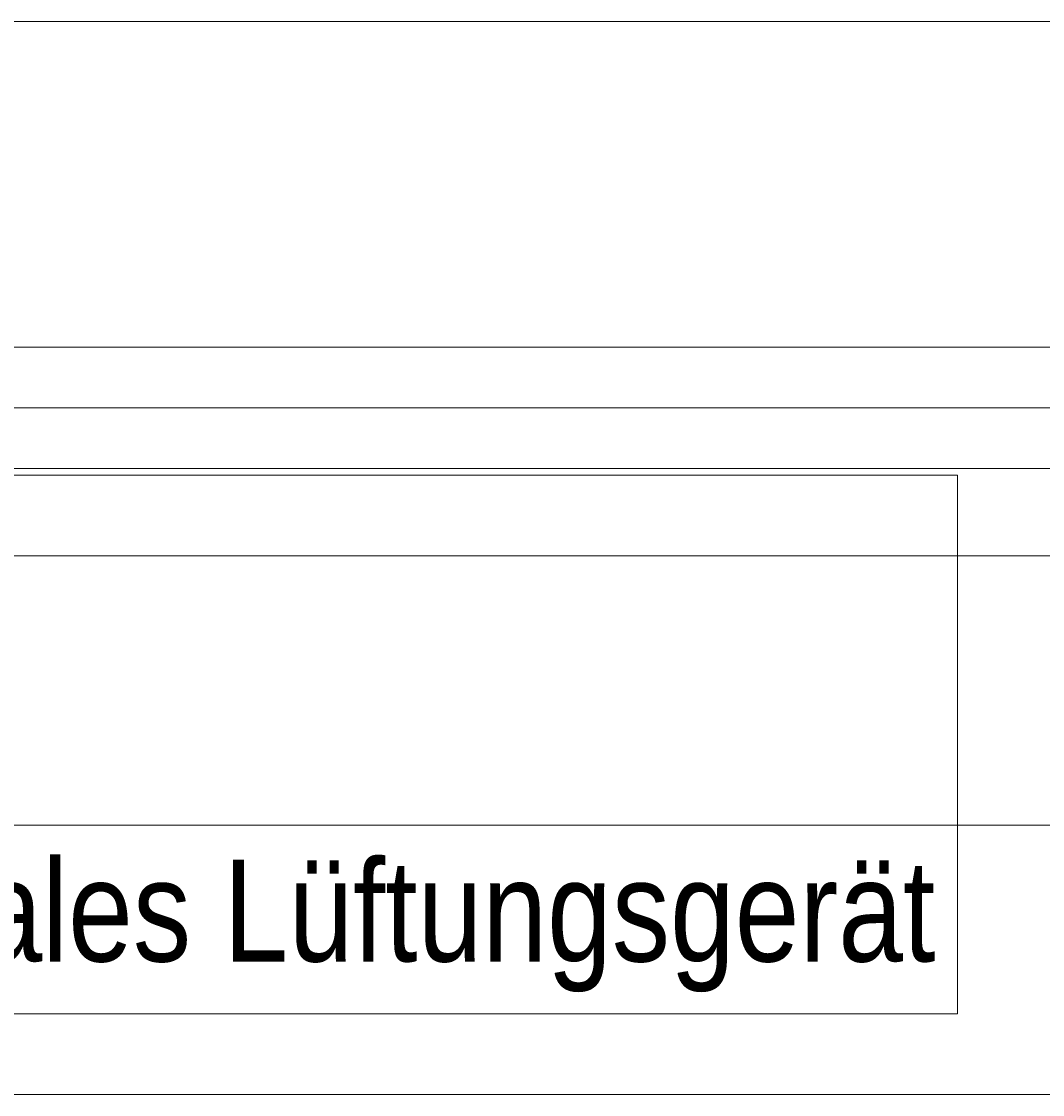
# Model space of a CAD drawing. Extents: x -634 to 300, y 62 to 1102.
# Tile 117 of 125: x -181 to -166, y 987 to 1003. Entities that reach past the tile are written whole.
import ezdxf
from ezdxf.lldxf.tags import DXFTag

# ---------------------------------------------------------------- set-up
doc = ezdxf.new("R2010")
doc.units = 0
doc.layers.get('0').update_dxf_attribs({"lineweight": 13})
doc.layers.add('30 -33 Aussenwände- 7 Fassade_ Elemente', color=7, linetype='Continuous', lineweight=9, true_color=0x00aacc)
doc.layers.add('30 -35 Decken- 1 Konstruktion-Träger- Stahlbeton', color=7, linetype='Continuous', lineweight=13, true_color=0x33aa00)
doc.layers.add('70 -71 Achsen- 1 Gebäudeachsen', color=7, linetype='STRICHPUNKT2-A06CPW00L0', lineweight=18)
doc.styles.get("Standard").update_dxf_attribs({"font": 'ARIALN.TTF'})
tags = doc.linetypes.add('grob-A06CPVZVL0', pattern=[14, 3, -8, 3]).pattern_tags.tags
tags[8:9] = [DXFTag(74, 4), DXFTag(75, 0), DXFTag(340, '0'), DXFTag(46, 0.0), DXFTag(50, 0.0), DXFTag(44, 0.0), DXFTag(45, 0.0)]
tags[6:7] = [DXFTag(74, 4), DXFTag(75, 0), DXFTag(340, '0'), DXFTag(46, 0.0), DXFTag(50, 0.0), DXFTag(44, 0.0), DXFTag(45, 0.0)]
tags[4:5] = [DXFTag(74, 4), DXFTag(75, 0), DXFTag(340, '0'), DXFTag(46, 0.0), DXFTag(50, 0.0), DXFTag(44, 0.0), DXFTag(45, 0.0)]
tags = doc.linetypes.add('STRICHPUNKT2-A06CPW00L0', pattern=[12.7, 6.35, -3.175, 0, -3.175]).pattern_tags.tags
tags[10:11] = [DXFTag(74, 4), DXFTag(75, 0), DXFTag(340, '0'), DXFTag(46, 0.0), DXFTag(50, 0.0), DXFTag(44, 0.0), DXFTag(45, 0.0)]
tags[8:9] = [DXFTag(74, 4), DXFTag(75, 0), DXFTag(340, '0'), DXFTag(46, 0.0), DXFTag(50, 0.0), DXFTag(44, 0.0), DXFTag(45, 0.0)]
tags[6:7] = [DXFTag(74, 4), DXFTag(75, 0), DXFTag(340, '0'), DXFTag(46, 0.0), DXFTag(50, 0.0), DXFTag(44, 0.0), DXFTag(45, 0.0)]
tags[4:5] = [DXFTag(74, 4), DXFTag(75, 0), DXFTag(340, '0'), DXFTag(46, 0.0), DXFTag(50, 0.0), DXFTag(44, 0.0), DXFTag(45, 0.0)]

# ---------------------------------------------------------------- blocks, each defined once
blk = doc.blocks.new('Referenz-A06CPW02L0')
at = {"layer": '30 -33 Aussenwände- 7 Fassade_ Elemente', "color": 0, "linetype": 'Continuous', "ltscale": 0.13}
for p, q in [((-158.433, 1002.824), (-320.633, 1002.824)), ((-188.333, 997.984), (-163.933, 997.984)), ((-163.933, 996.184), (-188.333, 996.184)), ((-317.533, 986.884), (-161.533, 986.884))]:
    blk.add_line(p, q, dxfattribs=at)
at = {"layer": '30 -33 Aussenwände- 7 Fassade_ Elemente', "color": 0, "linetype": 'Continuous', "lineweight": 18, "ltscale": 0.18}
blk.add_line((-186.733, 997.084), (-165.733, 997.084), dxfattribs=at)
at = {"layer": '30 -33 Aussenwände- 7 Fassade_ Elemente', "color": 0, "linetype": 'grob-A06CPVZVL0', "ltscale": 0.13}
for p, q in [((-209.333, 996.084), (-167.333, 996.084)), ((-167.333, 996.084), (-167.333, 988.084)), ((-167.333, 988.084), (-209.333, 988.084))]:
    blk.add_line(p, q, dxfattribs=at)
at = {"layer": '30 -35 Decken- 1 Konstruktion-Träger- Stahlbeton', "color": 0, "linetype": 'grob-A06CPVZVL0', "lineweight": -2, "ltscale": 0.13}
for p, q in [((3.967, 994.884), (-554.534, 994.884)), ((3.967, 986.884), (-554.534, 986.884))]:
    blk.add_line(p, q, dxfattribs=at)
at = {"layer": '70 -71 Achsen- 1 Gebäudeachsen', "color": 0, "linetype": 'STRICHPUNKT2-A06CPW00L0', "ltscale": 0.18}
blk.add_line((-554.534, 990.884), (92.907, 990.884), dxfattribs=at)
at = {"layer": '30 -33 Aussenwände- 7 Fassade_ Elemente', "color": 0, "linetype": 'ByBlock', "ltscale": 0.13, "insert": (-173.433, 991.617), "char_height": 0.0036, "attachment_point": 1}
for s in ['{\\fArial Narrow;IFC_UUID}', '{\\fArial Narrow;instanceID}']:
    blk.add_mtext(s, dxfattribs=at)
at = {"layer": '30 -33 Aussenwände- 7 Fassade_ Elemente', "color": 0, "linetype": 'Continuous', "ltscale": 0.13, "insert": (-187.671, 990.37), "char_height": 1.51033, "attachment_point": 1}
blk.add_mtext('{\\fArial Narrow;dezentrales Lüftungsgerät}', dxfattribs=at)

msp = doc.modelspace()

# ---------------------------------------------------------------- block references
at = {"color": 8, "lineweight": 13, "ltscale": 0.13, "true_color": 0x808080}
msp.add_blockref('Referenz-A06CPW02L0', (0, 0), dxfattribs=at)

doc.saveas('drawing.dxf')
